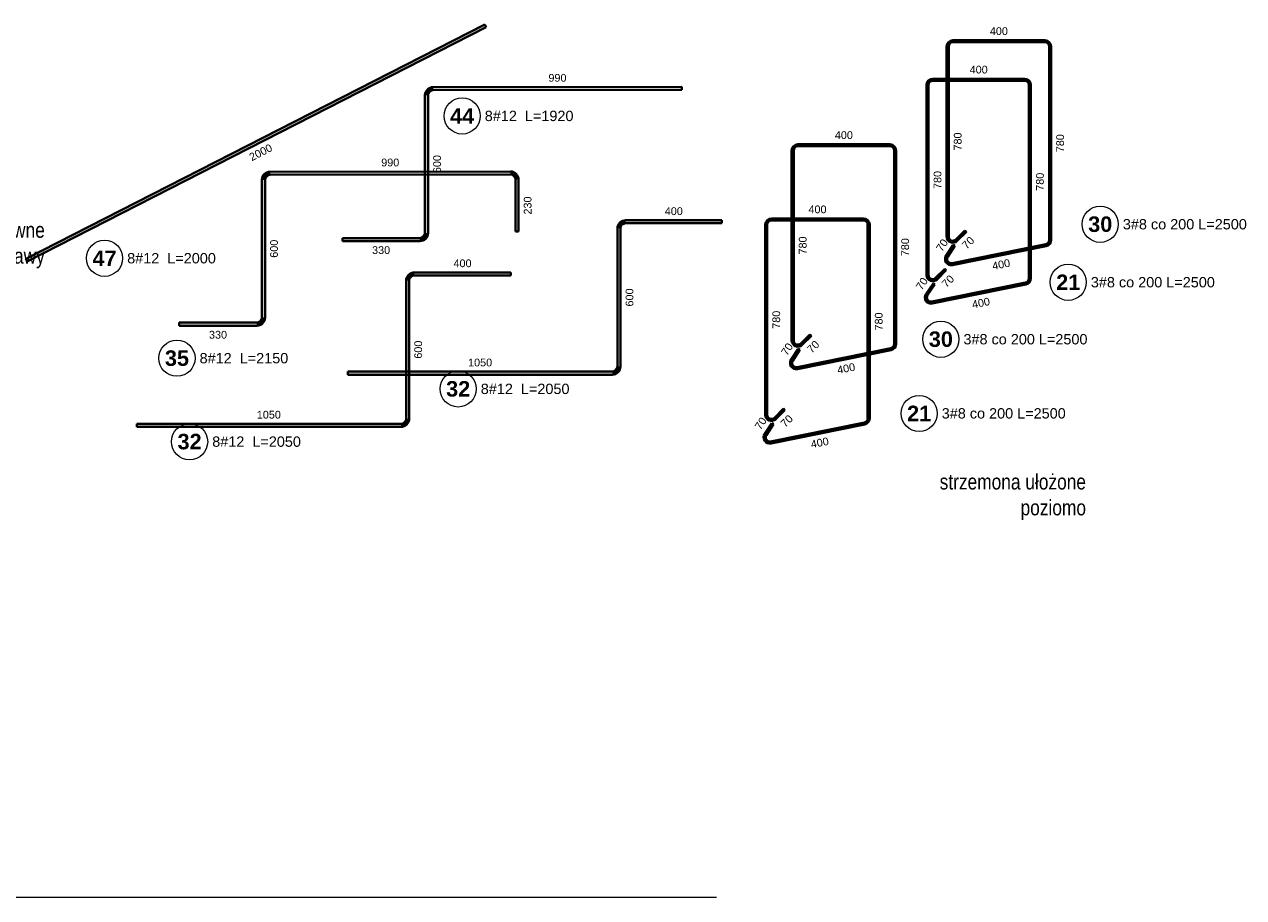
# Model space of a CAD drawing. Extents: x 40861 to 114399, y -71497 to -5875.
# Tile 21 of 45: x 78554 to 83273, y -32763 to -29383. Entities that reach past the tile are written whole.
import ezdxf

# ---------------------------------------------------------------- set-up
doc = ezdxf.new("R2010")
doc.units = 0
doc.header["$LTSCALE"] = 10
doc.header["$MEASUREMENT"] = 0
doc.linetypes.add('HIDDEN', pattern=[0.375, 0.25, -0.125])
doc.layers.add('P-Opis fundamenty', color=193, linetype='Continuous', lineweight=9)
doc.layers.add('P-Przerywana', color=13, linetype='HIDDEN', lineweight=9)
doc.layers.add('RCAD_pręt wyrzucony', color=130, linetype='Continuous')
doc.styles.add('_Fd Opis', font='arial.ttf', dxfattribs={"width": 0.8})
doc.styles.add('style1', font='arial.ttf')
doc.styles.add('style3', font='arialbd.ttf')

msp = doc.modelspace()

# ---------------------------------------------------------------- hatches: boundary and pattern name
at = {"layer": 'RCAD_pręt wyrzucony', "lineweight": 40}
for points in [[(80335.46637, -29382.55343), (80340.92495, -29393.24005), (78564.20623, -30300.76391), (78558.74765, -30290.07729)], [(82147.74381, -29451.82898), (82147.74381, -29443.82898), (82504.28712, -29443.82898), (82504.28712, -29451.82898)], [(82131.74381, -30204.00453), (82123.74381, -30204.00453), (82123.74381, -29467.82898), (82131.74381, -29467.82898)], [(82520.28712, -29467.82898), (82528.28712, -29467.82898), (82528.28712, -30217.5), (82520.28712, -30217.5)], [(82069.57074, -29600.88819), (82069.57074, -29592.88819), (82426.11405, -29592.88819), (82426.11405, -29600.88819)], [(81098.0962, -29624.13077), (81098.10856, -29636.13076), (80136.37078, -29637.12118), (80136.35843, -29625.12118)], [(82053.57074, -30353.06374), (82045.57074, -30353.06374), (82045.57074, -29616.88819), (82053.57074, -29616.88819)], [(82442.11405, -29616.88819), (82450.11405, -29616.88819), (82450.11405, -30366.55921), (82442.11405, -30366.55921)], [(80104.39138, -29657.12117), (80116.39138, -29657.12117), (80116.39138, -30189.59976), (80104.39138, -30189.59976)], [(81531.74381, -30606.56383), (81523.74381, -30606.56383), (81523.74381, -29870.38828), (81531.74381, -29870.38828)], [(81547.74381, -29854.38828), (81547.74381, -29846.38828), (81904.28712, -29846.38828), (81904.28712, -29854.38828)], [(81920.28712, -29870.38828), (81928.28712, -29870.38828), (81928.28712, -30620.05929), (81920.28712, -30620.05929)], [(80434.77256, -29951.86396), (80434.78492, -29963.86396), (79505.04713, -29964.82142), (79505.03477, -29952.82143)], [(79473.06773, -29984.82141), (79485.06773, -29984.82141), (79485.06773, -30517.30001), (79473.06773, -30517.30001)], [(80467.01147, -30183.83089), (80455.01147, -30183.84324), (80454.80551, -29983.84335), (80466.8055, -29983.83099)], [(80881.15679, -30152.75027), (80881.15679, -30140.75027), (81253.98846, -30140.75027), (81253.98846, -30152.75027)], [(81429.48975, -30894.08245), (81421.48975, -30894.08245), (81421.48975, -30157.9069), (81429.48975, -30157.9069)], [(81445.48975, -30141.9069), (81445.48975, -30133.9069), (81802.03306, -30133.9069), (81802.03306, -30141.9069)], [(81818.03306, -30157.9069), (81826.03306, -30157.9069), (81826.03306, -30907.57792), (81818.03306, -30907.57792)], [(80861.15679, -30706.82554), (80849.15679, -30706.82554), (80849.15679, -30172.75027), (80861.15679, -30172.75027)], [(82194.41286, -30179.9629), (82200.06972, -30185.61975), (82164.71438, -30220.97509), (82159.05752, -30215.31824)], [(80084.39138, -30209.59976), (80084.39138, -30221.59976), (79784.39138, -30221.59976), (79784.39138, -30209.59976)], [(82128.28861, -30282.17485), (82121.62067, -30277.7546), (82149.24724, -30236.07999), (82155.91518, -30240.50024)], [(82507.46583, -30233.18106), (82509.05518, -30241.02159), (82146.39255, -30314.53695), (82144.80319, -30306.69642)], [(80063.29875, -30354.75274), (80063.29875, -30342.75274), (80436.13041, -30342.75275), (80436.13041, -30354.75275)], [(82116.23979, -30329.02211), (82121.89664, -30334.67896), (82086.54131, -30370.0343), (82080.88445, -30364.37745)], [(80043.29875, -30908.82802), (80031.29875, -30908.82802), (80031.29875, -30374.75274), (80043.29875, -30374.75274)], [(82050.11554, -30431.23406), (82043.4476, -30426.81381), (82071.07417, -30385.13921), (82077.7421, -30389.55946)], [(82429.29276, -30382.24027), (82430.88211, -30390.08081), (82068.21948, -30463.59616), (82066.63012, -30455.75563)], [(79453.06773, -30537.30001), (79453.06773, -30549.30001), (79153.06773, -30549.30001), (79153.06773, -30537.30001)], [(81594.41286, -30582.5222), (81600.06972, -30588.17905), (81564.71438, -30623.53439), (81559.05752, -30617.87753)], [(81528.28861, -30684.73415), (81521.62067, -30680.3139), (81549.24724, -30638.63929), (81555.91518, -30643.05954)], [(81907.46583, -30635.74036), (81909.05518, -30643.58089), (81546.39255, -30717.09625), (81544.80319, -30709.25572)], [(79806.24874, -30738.82554), (79806.24874, -30726.82554), (80829.15679, -30726.82554), (80829.15679, -30738.82554)], [(81492.1588, -30870.04082), (81497.81565, -30875.69767), (81462.46031, -30911.05301), (81456.80346, -30905.39616)], [(78988.3907, -30940.82802), (78988.3907, -30928.82802), (80011.29875, -30928.82802), (80011.29875, -30940.82802)], [(81426.03455, -30972.25277), (81419.36661, -30967.83252), (81446.99318, -30926.15791), (81453.66111, -30930.57816)], [(81805.21177, -30923.25898), (81806.80112, -30931.09951), (81444.13849, -31004.61487), (81442.54913, -30996.77434)]]:
    msp.add_hatch(color=4, dxfattribs=at).paths.add_polyline_path(points, flags=0)
h = msp.add_hatch(color=4, dxfattribs=at)
edge = h.paths.add_edge_path(flags=0)
edge.add_line((82147.74381, -29443.82898), (82147.74381, -29451.82898))
edge.add_arc((82147.74381, -29467.82898), 16, 90, 180)
edge.add_line((82131.74381, -29467.82898), (82123.74381, -29467.82898))
edge.add_arc((82147.74381, -29467.82898), 24, 450, 540, ccw=False)
h = msp.add_hatch(color=4, dxfattribs=at)
edge = h.paths.add_edge_path(flags=0)
edge.add_line((82528.28712, -29467.82898), (82520.28712, -29467.82898))
edge.add_arc((82504.28712, -29467.82898), 16, 0, 90)
edge.add_line((82504.28712, -29451.82898), (82504.28712, -29443.82898))
edge.add_arc((82504.28712, -29467.82898), 24, 360, 450, ccw=False)
h = msp.add_hatch(color=4, dxfattribs=at)
edge = h.paths.add_edge_path(flags=0)
edge.add_line((82069.57074, -29592.88819), (82069.57074, -29600.88819))
edge.add_arc((82069.57074, -29616.88819), 16, 90, 180)
edge.add_line((82053.57074, -29616.88819), (82045.57074, -29616.88819))
edge.add_arc((82069.57074, -29616.88819), 24, 450, 540, ccw=False)
h = msp.add_hatch(color=4, dxfattribs=at)
edge = h.paths.add_edge_path(flags=0)
edge.add_line((82450.11405, -29616.88819), (82442.11405, -29616.88819))
edge.add_arc((82426.11405, -29616.88819), 16, 0, 90)
edge.add_line((82426.11405, -29600.88819), (82426.11405, -29592.88819))
edge.add_arc((82426.11405, -29616.88819), 24, 360, 450, ccw=False)
h = msp.add_hatch(color=4, dxfattribs=at)
edge = h.paths.add_edge_path(flags=0)
edge.add_line((80136.35843, -29625.12118), (80136.37078, -29637.12118))
edge.add_arc((80136.39138, -29657.12117), 20, -269.94099559, -180)
edge.add_line((80116.39138, -29657.12117), (80104.39138, -29657.12117))
edge.add_arc((80136.39138, -29657.12117), 32, 90.05900441, 180, ccw=False)
h = msp.add_hatch(color=4, dxfattribs=at)
edge = h.paths.add_edge_path(flags=0)
edge.add_line((81547.74381, -29846.38828), (81547.74381, -29854.38828))
edge.add_arc((81547.74381, -29870.38828), 16, 90, 180)
edge.add_line((81531.74381, -29870.38828), (81523.74381, -29870.38828))
edge.add_arc((81547.74381, -29870.38828), 24, 450, 540, ccw=False)
h = msp.add_hatch(color=4, dxfattribs=at)
edge = h.paths.add_edge_path(flags=0)
edge.add_line((81928.28712, -29870.38828), (81920.28712, -29870.38828))
edge.add_arc((81904.28712, -29870.38828), 16, 0, 90)
edge.add_line((81904.28712, -29854.38828), (81904.28712, -29846.38828))
edge.add_arc((81904.28712, -29870.38828), 24, 360, 450, ccw=False)
h = msp.add_hatch(color=4, dxfattribs=at)
edge = h.paths.add_edge_path(flags=0)
edge.add_line((79505.03477, -29952.82143), (79505.04713, -29964.82142))
edge.add_arc((79505.06773, -29984.82141), 20, -269.94099559, -180)
edge.add_line((79485.06773, -29984.82141), (79473.06773, -29984.82141))
edge.add_arc((79505.06773, -29984.82141), 32, 90.05900441, 180, ccw=False)
h = msp.add_hatch(color=4, dxfattribs=at)
edge = h.paths.add_edge_path(flags=0)
edge.add_line((80466.8055, -29983.83099), (80454.80551, -29983.84335))
edge.add_arc((80434.80552, -29983.86395), 20, 0.05900441, 90.05900441)
edge.add_line((80434.78492, -29963.86396), (80434.77256, -29951.86396))
edge.add_arc((80434.80552, -29983.86395), 32, 360.05900441, 450.05900441, ccw=False)
h = msp.add_hatch(color=4, dxfattribs=at)
edge = h.paths.add_edge_path(flags=0)
edge.add_line((80881.15679, -30140.75027), (80881.15679, -30152.75027))
edge.add_arc((80881.15679, -30172.75027), 20, 89.99999995, 180)
edge.add_line((80861.15679, -30172.75027), (80849.15679, -30172.75027))
edge.add_arc((80881.15679, -30172.75027), 32, 449.99999995, 540, ccw=False)
h = msp.add_hatch(color=4, dxfattribs=at)
edge = h.paths.add_edge_path(flags=0)
edge.add_line((81445.48975, -30133.9069), (81445.48975, -30141.9069))
edge.add_arc((81445.48975, -30157.9069), 16, 90, 180)
edge.add_line((81429.48975, -30157.9069), (81421.48975, -30157.9069))
edge.add_arc((81445.48975, -30157.9069), 24, 450, 540, ccw=False)
h = msp.add_hatch(color=4, dxfattribs=at)
edge = h.paths.add_edge_path(flags=0)
edge.add_line((81826.03306, -30157.9069), (81818.03306, -30157.9069))
edge.add_arc((81802.03306, -30157.9069), 16, 0, 90)
edge.add_line((81802.03306, -30141.9069), (81802.03306, -30133.9069))
edge.add_arc((81802.03306, -30157.9069), 24, 360, 450, ccw=False)
h = msp.add_hatch(color=4, dxfattribs=at)
edge = h.paths.add_edge_path(flags=0)
edge.add_line((80084.39138, -30221.59976), (80084.39138, -30209.59976))
edge.add_arc((80084.39138, -30189.59976), 20, -90, 0)
edge.add_line((80104.39138, -30189.59976), (80116.39138, -30189.59976))
edge.add_arc((80084.39138, -30189.59976), 32, 270, 360, ccw=False)
h = msp.add_hatch(color=4, dxfattribs=at)
edge = h.paths.add_edge_path(flags=0)
edge.add_line((82123.74381, -30204.00453), (82131.74381, -30204.00453))
edge.add_arc((82147.74381, -30204.00453), 16, -180, -45)
edge.add_line((82159.05752, -30215.31824), (82164.71438, -30220.97509))
edge.add_arc((82147.74381, -30204.00453), 24, 180, 315, ccw=False)
h = msp.add_hatch(color=4, dxfattribs=at)
edge = h.paths.add_edge_path(flags=0)
edge.add_line((82509.05518, -30241.02159), (82507.46583, -30233.18106))
edge.add_arc((82504.28712, -30217.5), 16, -78.5408441, 0)
edge.add_line((82520.28712, -30217.5), (82528.28712, -30217.5))
edge.add_arc((82504.28712, -30217.5), 24, 281.4591559, 360, ccw=False)
h = msp.add_hatch(color=4, dxfattribs=at)
edge = h.paths.add_edge_path(flags=0)
edge.add_line((82121.62067, -30277.7546), (82128.28861, -30282.17485))
edge.add_arc((82141.62449, -30291.01535), 16, -213.5408441, -78.5408441)
edge.add_line((82144.80319, -30306.69642), (82146.39255, -30314.53695))
edge.add_arc((82141.62449, -30291.01535), 24, 146.4591559, 281.4591559, ccw=False)
h = msp.add_hatch(color=4, dxfattribs=at)
edge = h.paths.add_edge_path(flags=0)
edge.add_line((80063.29875, -30342.75274), (80063.29875, -30354.75274))
edge.add_arc((80063.29875, -30374.75274), 20, 89.99999995, 180)
edge.add_line((80043.29875, -30374.75274), (80031.29875, -30374.75274))
edge.add_arc((80063.29875, -30374.75274), 32, 449.99999995, 540, ccw=False)
h = msp.add_hatch(color=4, dxfattribs=at)
edge = h.paths.add_edge_path(flags=0)
edge.add_line((82045.57074, -30353.06374), (82053.57074, -30353.06374))
edge.add_arc((82069.57074, -30353.06374), 16, -180, -45)
edge.add_line((82080.88445, -30364.37745), (82086.54131, -30370.0343))
edge.add_arc((82069.57074, -30353.06374), 24, 180, 315, ccw=False)
h = msp.add_hatch(color=4, dxfattribs=at)
edge = h.paths.add_edge_path(flags=0)
edge.add_line((82430.88211, -30390.08081), (82429.29276, -30382.24027))
edge.add_arc((82426.11405, -30366.55921), 16, -78.5408441, 0)
edge.add_line((82442.11405, -30366.55921), (82450.11405, -30366.55921))
edge.add_arc((82426.11405, -30366.55921), 24, 281.4591559, 360, ccw=False)
h = msp.add_hatch(color=4, dxfattribs=at)
edge = h.paths.add_edge_path(flags=0)
edge.add_line((82043.4476, -30426.81381), (82050.11554, -30431.23406))
edge.add_arc((82063.45141, -30440.07456), 16, -213.5408441, -78.5408441)
edge.add_line((82066.63012, -30455.75563), (82068.21948, -30463.59616))
edge.add_arc((82063.45141, -30440.07456), 24, 146.4591559, 281.4591559, ccw=False)
h = msp.add_hatch(color=4, dxfattribs=at)
edge = h.paths.add_edge_path(flags=0)
edge.add_line((79453.06773, -30549.30001), (79453.06773, -30537.30001))
edge.add_arc((79453.06773, -30517.30001), 20, -90, 0)
edge.add_line((79473.06773, -30517.30001), (79485.06773, -30517.30001))
edge.add_arc((79453.06773, -30517.30001), 32, 270, 360, ccw=False)
h = msp.add_hatch(color=4, dxfattribs=at)
edge = h.paths.add_edge_path(flags=0)
edge.add_line((81523.74381, -30606.56383), (81531.74381, -30606.56383))
edge.add_arc((81547.74381, -30606.56383), 16, -180, -45)
edge.add_line((81559.05752, -30617.87753), (81564.71438, -30623.53439))
edge.add_arc((81547.74381, -30606.56383), 24, 180, 315, ccw=False)
h = msp.add_hatch(color=4, dxfattribs=at)
edge = h.paths.add_edge_path(flags=0)
edge.add_line((81909.05518, -30643.58089), (81907.46583, -30635.74036))
edge.add_arc((81904.28712, -30620.05929), 16, -78.5408441, 0)
edge.add_line((81920.28712, -30620.05929), (81928.28712, -30620.05929))
edge.add_arc((81904.28712, -30620.05929), 24, 281.4591559, 360, ccw=False)
h = msp.add_hatch(color=4, dxfattribs=at)
edge = h.paths.add_edge_path(flags=0)
edge.add_line((80829.15679, -30738.82554), (80829.15679, -30726.82554))
edge.add_arc((80829.15679, -30706.82554), 20, -90, 0)
edge.add_line((80849.15679, -30706.82554), (80861.15679, -30706.82554))
edge.add_arc((80829.15679, -30706.82554), 32, 270, 360, ccw=False)
h = msp.add_hatch(color=4, dxfattribs=at)
edge = h.paths.add_edge_path(flags=0)
edge.add_line((81521.62067, -30680.3139), (81528.28861, -30684.73415))
edge.add_arc((81541.62449, -30693.57465), 16, -213.5408441, -78.5408441)
edge.add_line((81544.80319, -30709.25572), (81546.39255, -30717.09625))
edge.add_arc((81541.62449, -30693.57465), 24, 146.4591559, 281.4591559, ccw=False)
h = msp.add_hatch(color=4, dxfattribs=at)
edge = h.paths.add_edge_path(flags=0)
edge.add_line((80011.29875, -30940.82802), (80011.29875, -30928.82802))
edge.add_arc((80011.29875, -30908.82802), 20, -90, 0)
edge.add_line((80031.29875, -30908.82802), (80043.29875, -30908.82802))
edge.add_arc((80011.29875, -30908.82802), 32, 270, 360, ccw=False)
h = msp.add_hatch(color=4, dxfattribs=at)
edge = h.paths.add_edge_path(flags=0)
edge.add_line((81421.48975, -30894.08245), (81429.48975, -30894.08245))
edge.add_arc((81445.48975, -30894.08245), 16, -180, -45)
edge.add_line((81456.80346, -30905.39616), (81462.46031, -30911.05301))
edge.add_arc((81445.48975, -30894.08245), 24, 180, 315, ccw=False)
h = msp.add_hatch(color=4, dxfattribs=at)
edge = h.paths.add_edge_path(flags=0)
edge.add_line((81806.80112, -30931.09951), (81805.21177, -30923.25898))
edge.add_arc((81802.03306, -30907.57792), 16, -78.5408441, 0)
edge.add_line((81818.03306, -30907.57792), (81826.03306, -30907.57792))
edge.add_arc((81802.03306, -30907.57792), 24, 281.4591559, 360, ccw=False)
h = msp.add_hatch(color=4, dxfattribs=at)
edge = h.paths.add_edge_path(flags=0)
edge.add_line((81419.36661, -30967.83252), (81426.03455, -30972.25277))
edge.add_arc((81439.37042, -30981.09327), 16, -213.5408441, -78.5408441)
edge.add_line((81442.54913, -30996.77434), (81444.13849, -31004.61487))
edge.add_arc((81439.37042, -30981.09327), 24, 146.4591559, 281.4591559, ccw=False)

# ---------------------------------------------------------------- linework, layer by layer
at = {"layer": 'P-Przerywana', "color": 84, "true_color": 0x269900}
msp.add_lwpolyline([(81232.89785, -32763.21986), (71764.26088, -32763.21986)], dxfattribs=at)
at = {"layer": 'RCAD_pręt wyrzucony', "color": 4, "lineweight": 40}
for p, q in [((80335.46637, -29382.55343), (78558.74765, -30290.07729)), ((80340.92495, -29393.24005), (78564.20623, -30300.76391)), ((80340.92495, -29393.24005), (80335.46637, -29382.55343)), ((82147.74381, -29443.82898), (82504.28712, -29443.82898)), ((82147.74381, -29451.82898), (82504.28712, -29451.82898)), ((82123.74381, -30204.00453), (82123.74381, -29467.82898)), ((82131.74381, -30204.00453), (82131.74381, -29467.82898)), ((82520.28712, -29467.82898), (82520.28712, -30217.5)), ((82528.28712, -29467.82898), (82528.28712, -30217.5)), ((82069.57074, -29592.88819), (82426.11405, -29592.88819)), ((81098.0962, -29624.13077), (80136.35843, -29625.12118)), ((81098.10856, -29636.13076), (80136.37078, -29637.12118)), ((81098.10856, -29636.13076), (81098.0962, -29624.13077)), ((82045.57074, -30353.06374), (82045.57074, -29616.88819)), ((82053.57074, -30353.06374), (82053.57074, -29616.88819)), ((82069.57074, -29600.88819), (82426.11405, -29600.88819)), ((82442.11405, -29616.88819), (82442.11405, -30366.55921)), ((82450.11405, -29616.88819), (82450.11405, -30366.55921)), ((80104.39138, -29657.12117), (80104.39138, -30189.59976)), ((80116.39138, -29657.12117), (80116.39138, -30189.59976)), ((81523.74381, -30606.56383), (81523.74381, -29870.38828)), ((81531.74381, -30606.56383), (81531.74381, -29870.38828)), ((81547.74381, -29846.38828), (81904.28712, -29846.38828)), ((81547.74381, -29854.38828), (81904.28712, -29854.38828)), ((81920.28712, -29870.38828), (81920.28712, -30620.05929)), ((81928.28712, -29870.38828), (81928.28712, -30620.05929)), ((80434.77256, -29951.86396), (79505.03477, -29952.82143)), ((80434.78492, -29963.86396), (79505.04713, -29964.82142)), ((79473.06773, -29984.82141), (79473.06773, -30517.30001)), ((79485.06773, -29984.82141), (79485.06773, -30517.30001)), ((80455.01147, -30183.84324), (80454.80551, -29983.84335)), ((80467.01147, -30183.83089), (80466.8055, -29983.83099)), ((80881.15679, -30140.75027), (81253.98846, -30140.75027)), ((80881.15679, -30152.75027), (81253.98846, -30152.75027)), ((81253.98846, -30140.75027), (81253.98846, -30152.75027)), ((81421.48975, -30894.08245), (81421.48975, -30157.9069)), ((81429.48975, -30894.08245), (81429.48975, -30157.9069)), ((81445.48975, -30133.9069), (81802.03306, -30133.9069)), ((81445.48975, -30141.9069), (81802.03306, -30141.9069)), ((81818.03306, -30157.9069), (81818.03306, -30907.57792)), ((81826.03306, -30157.9069), (81826.03306, -30907.57792)), ((80455.01147, -30183.84324), (80467.01147, -30183.83089)), ((80849.15679, -30706.82554), (80849.15679, -30172.75027)), ((80861.15679, -30706.82554), (80861.15679, -30172.75027)), ((82194.41286, -30179.9629), (82159.05752, -30215.31824)), ((82200.06972, -30185.61975), (82164.71438, -30220.97509)), ((82200.06972, -30185.61975), (82194.41286, -30179.9629)), ((80084.39138, -30209.59976), (79784.39138, -30209.59976)), ((79784.39138, -30221.59976), (79784.39138, -30209.59976)), ((80084.39138, -30221.59976), (79784.39138, -30221.59976)), ((82121.62067, -30277.7546), (82149.24724, -30236.07999)), ((82128.28861, -30282.17485), (82155.91518, -30240.50024)), ((82507.46583, -30233.18106), (82144.80319, -30306.69642)), ((82509.05518, -30241.02159), (82146.39255, -30314.53695)), ((82149.24724, -30236.07999), (82155.91518, -30240.50024)), ((78564.20623, -30300.76391), (78558.74765, -30290.07729)), ((80063.29875, -30342.75274), (80436.13041, -30342.75275)), ((80436.13041, -30342.75275), (80436.13041, -30354.75275)), ((82116.23979, -30329.02211), (82080.88445, -30364.37745)), ((82121.89664, -30334.67896), (82086.54131, -30370.0343)), ((82121.89664, -30334.67896), (82116.23979, -30329.02211)), ((80031.29875, -30908.82802), (80031.29875, -30374.75274)), ((80043.29875, -30908.82802), (80043.29875, -30374.75274)), ((80063.29875, -30354.75274), (80436.13041, -30354.75275)), ((82043.4476, -30426.81381), (82071.07417, -30385.13921)), ((82050.11554, -30431.23406), (82077.7421, -30389.55946)), ((82429.29276, -30382.24027), (82066.63012, -30455.75563)), ((82430.88211, -30390.08081), (82068.21948, -30463.59616)), ((82071.07417, -30385.13921), (82077.7421, -30389.55946)), ((79453.06773, -30537.30001), (79153.06773, -30537.30001)), ((79153.06773, -30549.30001), (79153.06773, -30537.30001)), ((79453.06773, -30549.30001), (79153.06773, -30549.30001)), ((81594.41286, -30582.5222), (81559.05752, -30617.87753)), ((81600.06972, -30588.17905), (81594.41286, -30582.5222)), ((81600.06972, -30588.17905), (81564.71438, -30623.53439)), ((81521.62067, -30680.3139), (81549.24724, -30638.63929)), ((81528.28861, -30684.73415), (81555.91518, -30643.05954)), ((81907.46583, -30635.74036), (81544.80319, -30709.25572)), ((81909.05518, -30643.58089), (81546.39255, -30717.09625)), ((81549.24724, -30638.63929), (81555.91518, -30643.05954)), ((79806.24874, -30726.82554), (80829.15679, -30726.82554)), ((79806.24874, -30726.82554), (79806.24874, -30738.82554)), ((79806.24874, -30738.82554), (80829.15679, -30738.82554)), ((81492.1588, -30870.04082), (81456.80346, -30905.39616)), ((81497.81565, -30875.69767), (81462.46031, -30911.05301)), ((81497.81565, -30875.69767), (81492.1588, -30870.04082)), ((78988.3907, -30928.82802), (80011.29875, -30928.82802)), ((78988.3907, -30928.82802), (78988.3907, -30940.82802)), ((78988.3907, -30940.82802), (80011.29875, -30940.82802)), ((81419.36661, -30967.83252), (81446.99318, -30926.15791)), ((81426.03455, -30972.25277), (81453.66111, -30930.57816)), ((81805.21177, -30923.25898), (81442.54913, -30996.77434)), ((81806.80112, -30931.09951), (81444.13849, -31004.61487)), ((81446.99318, -30926.15791), (81453.66111, -30930.57816))]:
    msp.add_line(p, q, dxfattribs=at)
at = {"layer": 'RCAD_pręt wyrzucony', "color": 8, "lineweight": 0}
for centre in [(80248.30318, -29737.1794), (82718.40867, -30156.5338), (78863.86878, -30288.13362), (82594.52464, -30381.02015), (82101.38614, -30601.72329), (79144.20864, -30675.07933), (80232.85075, -30793.9196), (82017.27022, -30888.70562), (79193.11781, -30998.10149)]:
    msp.add_circle(centre, 70, dxfattribs=at)
at = {"layer": 'RCAD_pręt wyrzucony', "color": 4, "lineweight": 40}
for centre, radius, start, end in [((82147.74381, -29467.82898), 24, 90, 180), ((82147.74381, -29467.82898), 16, 90, 180), ((82504.28712, -29467.82898), 24, 0, 90), ((82504.28712, -29467.82898), 16, 0, 90), ((82069.57074, -29616.88819), 24, 90, 180), ((82426.11405, -29616.88819), 24, 0, 90), ((80136.39138, -29657.12117), 32, 90.05900441, 180), ((80136.39138, -29657.12117), 20, 90.05900441, 180), ((82069.57074, -29616.88819), 16, 90, 180), ((82426.11405, -29616.88819), 16, 0, 90), ((81547.74381, -29870.38828), 24, 90, 180), ((81547.74381, -29870.38828), 16, 90, 180), ((81904.28712, -29870.38828), 24, 0, 90), ((81904.28712, -29870.38828), 16, 0, 90), ((79505.06773, -29984.82141), 32, 90.05900441, 180), ((79505.06773, -29984.82141), 20, 90.05900441, 180), ((80434.80552, -29983.86395), 32, 0.05900441, 90.05900441), ((80434.80552, -29983.86395), 20, 0.05900441, 90.05900441), ((80881.15679, -30172.75027), 32, 89.99999995, 180), ((80881.15679, -30172.75027), 20, 89.99999995, 180), ((81445.48975, -30157.9069), 24, 90, 180), ((81445.48975, -30157.9069), 16, 90, 180), ((81802.03306, -30157.9069), 24, 0, 90), ((81802.03306, -30157.9069), 16, 0, 90), ((80084.39138, -30189.59976), 20, 270, 0), ((80084.39138, -30189.59976), 32, 270, 0), ((82147.74381, -30204.00453), 24, 180, 315), ((82147.74381, -30204.00453), 16, 180, 315), ((82504.28712, -30217.5), 16, 281.4591559, 0), ((82504.28712, -30217.5), 24, 281.4591559, 0), ((82141.62449, -30291.01535), 24, 146.4591559, 281.4591559), ((82141.62449, -30291.01535), 16, 146.4591559, 281.4591559), ((80063.29875, -30374.75274), 32, 89.99999995, 180), ((80063.29875, -30374.75274), 20, 89.99999995, 180), ((82069.57074, -30353.06374), 24, 180, 315), ((82069.57074, -30353.06374), 16, 180, 315), ((82426.11405, -30366.55921), 16, 281.4591559, 0), ((82426.11405, -30366.55921), 24, 281.4591559, 0), ((82063.45141, -30440.07456), 24, 146.4591559, 281.4591559), ((82063.45141, -30440.07456), 16, 146.4591559, 281.4591559), ((79453.06773, -30517.30001), 20, 270, 0), ((79453.06773, -30517.30001), 32, 270, 0), ((81547.74381, -30606.56383), 24, 180, 315), ((81547.74381, -30606.56383), 16, 180, 315), ((81904.28712, -30620.05929), 16, 281.4591559, 0), ((81904.28712, -30620.05929), 24, 281.4591559, 0), ((80829.15679, -30706.82554), 20, 270, 0), ((80829.15679, -30706.82554), 32, 270, 0), ((81541.62449, -30693.57465), 24, 146.4591559, 281.4591559), ((81541.62449, -30693.57465), 16, 146.4591559, 281.4591559), ((80011.29875, -30908.82802), 20, 270, 0), ((80011.29875, -30908.82802), 32, 270, 0), ((81445.48975, -30894.08245), 24, 180, 315), ((81445.48975, -30894.08245), 16, 180, 315), ((81802.03306, -30907.57792), 16, 281.4591559, 0), ((81802.03306, -30907.57792), 24, 281.4591559, 0), ((81439.37042, -30981.09327), 24, 146.4591559, 281.4591559), ((81439.37042, -30981.09327), 16, 146.4591559, 281.4591559)]:
    msp.add_arc(centre, radius, start, end, dxfattribs=at)

# ---------------------------------------------------------------- texts
at = {"layer": 'P-Opis fundamenty', "char_height": 60, "width": 771.5935951, "attachment_point": 6, "style": '_Fd Opis'}
for s, insert in [('Zbrojenie główne podłużne ławy', (78632.59484, -30237.8546)), ('strzemona ułożone poziomo', (82663.31178, -31212.26481))]:
    msp.add_mtext(s, dxfattribs=dict(at, insert=insert))
at = {"layer": 'RCAD_pręt wyrzucony', "color": 1, "lineweight": 40, "attachment_point": 5}
for s, insert, char_height, style in [('400', (82326.01547, -29408.82898), 30, 'style1'), ('400', (82247.8424, -29557.88819), 30, 'style1'), ('44', (80248.30318, -29737.1794), 60, 'style3'), ('400', (81726.01547, -29811.38828), 30, 'style1'), ('400', (81623.76141, -30098.9069), 30, 'style1'), ('30', (82718.40867, -30156.5338), 60, 'style3'), ('47', (78863.86878, -30288.13362), 60, 'style3'), ('330', (79934.39138, -30256.59976), 30, 'style1'), ('21', (82594.52464, -30381.02015), 60, 'style3'), ('330', (79303.06773, -30584.30001), 30, 'style1'), ('30', (82101.38614, -30601.72329), 60, 'style3'), ('35', (79144.20864, -30675.07933), 60, 'style3'), ('1050', (80317.70276, -30691.82554), 30, 'style1'), ('32', (80232.85075, -30793.9196), 60, 'style3'), ('21', (82017.27022, -30888.70562), 60, 'style3'), ('1050', (79499.84472, -30893.82802), 30, 'style1'), ('32', (79193.11781, -30998.10149), 60, 'style3')]:
    msp.add_mtext(s, dxfattribs=dict(at, insert=insert, char_height=char_height, style=style))
at = {"layer": 'RCAD_pręt wyrzucony', "color": 1, "lineweight": 40, "char_height": 30, "attachment_point": 5, "style": 'style1'}
for s, insert, rotation in [('990', (80617.19127, -29589.62599), 0.05900441), ('780', (82166.74381, -29835.91676), 90), ('780', (82563.28712, -29842.66449), 90), ('2000', (79468.48646, -29878.17129), 27.05732983), ('990', (79969.86762, -29917.34271), 0.05900441), ('600', (80151.39138, -29923.36047), 90), ('780', (82088.57074, -29984.97597), 90), ('780', (82485.11405, -29991.7237), 90), ('230', (80501.90846, -30083.7949), 90.05900441), ('400', (81067.57262, -30105.75027), 359.99999995), ('780', (81566.74381, -30238.47605), 90), ('70', (82207.14078, -30228.04616), 45), ('600', (79520.06773, -30251.06071), 90), ('780', (81963.28712, -30245.22379), 90), ('70', (82106.26173, -30237.5787), 56.4591559), ('400', (80249.71458, -30307.75274), 359.99999995), ('400', (82334.67729, -30312.0816), 11.4591559), ('70', (82028.08866, -30386.63791), 56.4591559), ('70', (82128.96771, -30377.10537), 45), ('600', (80896.15679, -30439.7879), 90), ('400', (82256.50422, -30461.14081), 11.4591559), ('780', (81464.48975, -30525.99467), 90), ('780', (81861.03306, -30532.74241), 90), ('600', (80078.29875, -30641.79038), 90), ('70', (81506.26173, -30640.138), 56.4591559), ('70', (81607.14078, -30630.60546), 45), ('400', (81734.67729, -30714.6409), 11.4591559), ('70', (81404.00767, -30927.65662), 56.4591559), ('70', (81504.88672, -30918.12408), 45), ('400', (81632.42323, -31002.15952), 11.4591559)]:
    msp.add_mtext(s, dxfattribs=dict(at, insert=insert, rotation=rotation))
at = {"layer": 'RCAD_pręt wyrzucony', "color": 2, "lineweight": 40, "char_height": 40, "attachment_point": 5, "style": 'style1'}
for s, insert in [('8#12  L=1920', (80507.52555, -29737.1794)), ('3#8 co 200 L=2500', (83045.93937, -30156.5338)), ('8#12  L=2000', (79123.09116, -30288.13362)), ('3#8 co 200 L=2500', (82922.05533, -30381.02015)), ('3#8 co 200 L=2500', (82428.91683, -30601.72329)), ('8#12  L=2150', (79403.43101, -30675.07933)), ('8#12  L=2050', (80492.07312, -30793.9196)), ('3#8 co 200 L=2500', (82344.80092, -30888.70562)), ('8#12  L=2050', (79452.34018, -30998.10149))]:
    msp.add_mtext(s, dxfattribs=dict(at, insert=insert))

doc.saveas('drawing.dxf')
